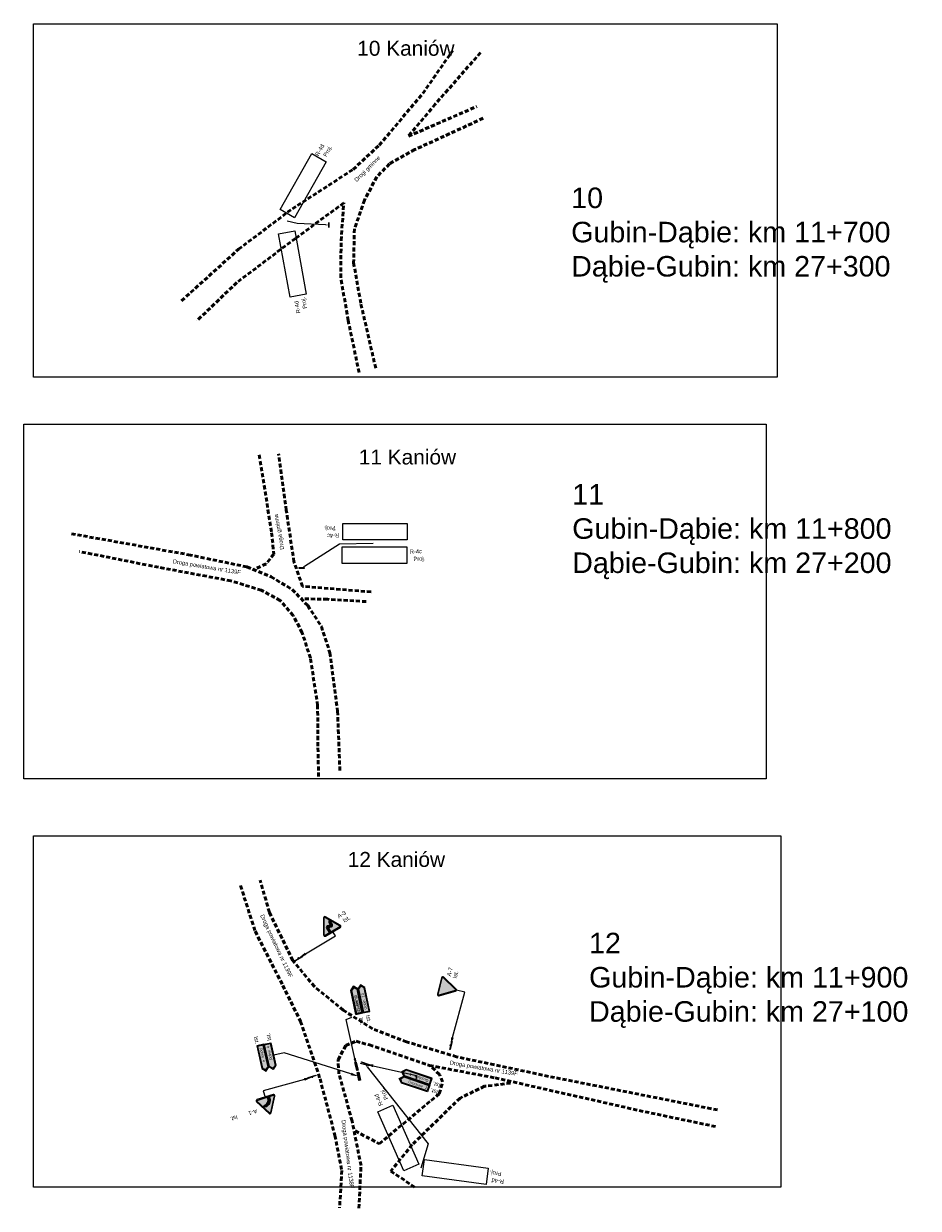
# Model space of a CAD drawing. Header units: millimetres. Extents: x -32728 to 3439, y -21222 to 1675.
# Tile 11 of 49: x 1125 to 1343, y -588 to -299. Entities that reach past the tile are written whole.
import ezdxf
from ezdxf import colors
from ezdxf.entities.mleader import LeaderData, LeaderLine
from ezdxf.math import Vec2, Vec3

# ---------------------------------------------------------------- set-up
doc = ezdxf.new("R2010")
doc.units = ezdxf.units.MM
doc.linetypes.add('2', pattern=[1.5, 1, -0.5])
doc.layers.add('0  podklady', color=250, linetype='Continuous', lineweight=5, plot=False)
doc.layers.add('0 pomoc', color=61, linetype='Continuous', lineweight=30, plot=False)
for name, color, linetype, true_color in [('0_', 7, 'Continuous', 0x000000), ('ZWTraffic_Grey_0_0_0', 7, 'Continuous', 0x000000), ('ZWTraffic_Grey_0_148_66', 7, 'Continuous', 0x5e5e5e), ('ZWTraffic_Grey_1', 7, 'Continuous', 0x4c4c4c), ('ZWTraffic_Grey_2', 7, 'Continuous', 0xe1e1e1), ('ZWTraffic_Grey_255_255_255', 7, 'Continuous', 0xffffff)]:
    doc.layers.add(name, color=color, linetype=linetype, true_color=true_color)
doc.layers.add('10 znaki pionowe istniejące', color=251, linetype='Continuous', lineweight=15)
doc.layers.add('10 znaki pionowe projektowane', color=1, linetype='Continuous', lineweight=15)
doc.layers.add('2 krawedz jezdni', color=7, linetype='2', lineweight=50, true_color=0x000000)
doc.layers.add('4 wymiary', color=7, linetype='Continuous', lineweight=15, true_color=0x000000)
doc.styles.add('Drogowy', font='Drogowa.ttf')
doc.styles.add('plan', font='arial.ttf', dxfattribs={"height": 1})
doc.styles.get("Standard").update_dxf_attribs({"font": 'arial.ttf'})
picture_1 = doc.add_image_def('image15.png', size_in_pixel=(1884, 895))
picture_2 = doc.add_image_def('image16.png', size_in_pixel=(1881, 898))
picture_3 = doc.add_image_def('image17.png', size_in_pixel=(1893, 890))
picture_4 = doc.add_image_def('image69.png', size_in_pixel=(2967, 756))
picture_5 = doc.add_image_def('image70.png', size_in_pixel=(2967, 756))
picture_6 = doc.add_image_def('image71.png', size_in_pixel=(2967, 756))
picture_7 = doc.add_image_def('image72.png', size_in_pixel=(2967, 756))
picture_8 = doc.add_image_def('image73.png', size_in_pixel=(2967, 756))
picture_9 = doc.add_image_def('image74.png', size_in_pixel=(2967, 756))

# ---------------------------------------------------------------- blocks, each defined once
blk = doc.blocks.new('Słupek')
h = blk.add_hatch(color=256)
h.paths.add_polyline_path([(-50, -5), (0, -5), (50, -5), (50, -10), (-50, -10)])
h.paths.add_polyline_path([(5, 0, 1), (-5, 0, 1)])
at = {"color": 7}
blk.add_lwpolyline([(-50, -5), (50, -5), (50, -10), (-50, -10)], close=True, dxfattribs=at)
blk.add_circle((0, 0), 5, dxfattribs=at)
blk = doc.blocks.new('P_Opis_Pionowe')
at = {"flags": 1}
for tag, p in [('Wielkość', (0, -1.2)), ('Aktywny', (0, -3.6)), ('Odblaskowość', (0, -2.4)), ('Ilość', (0, -4.8)), ('Dodatkowe', (0, -6)), ('Kilometraż', (0, -7.2)), ('NrDrogi', (0, -8.4))]:
    blk.add_attdef(tag, p, '', height=1, dxfattribs=at)
for tag, p in [('Symbol', (0, 0)), ('Stan', (5, 0))]:
    blk.add_attdef(tag, p, '', height=1)
blk = doc.blocks.new('A-3_')
at = {"layer": 'ZWTraffic_Grey_0_0_0'}
blk.add_hatch(color=256, dxfattribs=at).paths.add_polyline_path([(-182, 57), (-130, 109), (-78, 57), (-78, 280), (63, 239, 0.468375), (155, 315), (155, 495), (103, 574), (52, 495), (52, 350), (-90, 392, 0.468375), (-182, 315)])
at = {"layer": 'ZWTraffic_Grey_1'}
h = blk.add_hatch(color=256, dxfattribs=at)
h.dxf.hatch_style = 2
edge = h.paths.add_edge_path()
edge.add_arc((-416, 63), 63, 150, 269.98705)
edge.add_line((-416, 0), (-416, 0))
edge.add_line((-416, 0), (416, 0))
edge.add_line((416, 0), (416, 0))
edge.add_arc((416, 63), 63, 270, 390)
edge.add_line((470, 95), (55, 815))
edge.add_arc((0, 783), 63, 30, 150)
edge.add_line((-55, 815), (-470, 94))
h.paths.add_polyline_path([(-440, 77, 0.57735), (-416, 35), (416, 35, 0.57735), (440, 77), (24, 797, 0.57735), (-24, 797)])
h.paths.add_polyline_path([(-210, 52), (-210, 107, -0.385314), (121, 473), (217, 430), (131, 369, 0.385314), (-105, 107), (-105, 52), (-158, 107)], flags=16)
at = {"layer": 'ZWTraffic_Grey_2'}
h = blk.add_hatch(color=256, dxfattribs=at)
h.paths.add_polyline_path([(-440, 77), (-24, 797, -0.57735), (24, 797), (440, 77, -0.57735), (416, 35), (-416, 35, -0.57735)])
h.paths.add_polyline_path([(-182, 57), (-130, 109), (-78, 57), (-78, 280), (63, 239, 0.468375), (155, 315), (155, 495), (103, 574), (52, 495), (52, 350), (-90, 392, 0.468375), (-182, 315)])
at = {"layer": 'ZWTraffic_Grey_0_0_0'}
blk.add_lwpolyline([(-182, 315), (-182, 57), (-130, 109), (-78, 57), (-78, 280), (63, 239, 0.468375), (155, 315), (155, 495), (103, 574), (52, 495), (52, 350), (-90, 392, 0.468375)], format="xyb", close=True, dxfattribs=at)
at = {"layer": 'ZWTraffic_Grey_1'}
blk.add_lwpolyline([(416, 0, 0.57735), (470, 94), (55, 815, 0.57735), (-55, 815), (-470, 94, 0.57735), (-416, 0)], format="xyb", close=True, dxfattribs=at)
at = {"layer": 'ZWTraffic_Grey_2'}
blk.add_lwpolyline([(416, 35), (-416, 35, -0.57735), (-440, 77), (-24, 797, -0.57735), (24, 797), (440, 77, -0.57735)], format="xyb", close=True, dxfattribs=at)
blk = doc.blocks.new('A-1_')
at = {"layer": 'ZWTraffic_Grey_0_0_0'}
blk.add_hatch(color=256, dxfattribs=at).paths.add_polyline_path([(-208, 57), (-156, 112), (-104, 57), (-104, 112, -0.386884), (128, 369), (213, 429), (118, 472, 0.386434), (-208, 112)])
at = {"layer": 'ZWTraffic_Grey_1'}
h = blk.add_hatch(color=256, dxfattribs=at)
h.dxf.hatch_style = 2
edge = h.paths.add_edge_path()
edge.add_arc((-416, 63), 63, 150, 269.98705)
edge.add_line((-416, 0), (-416, 0))
edge.add_line((-416, 0), (416, 0))
edge.add_line((416, 0), (416, 0))
edge.add_arc((416, 63), 63, 270, 390)
edge.add_line((470, 95), (55, 815))
edge.add_arc((0, 783), 63, 30, 150)
edge.add_line((-55, 815), (-470, 94))
h.paths.add_polyline_path([(-440, 77, 0.57735), (-416, 35), (416, 35, 0.57735), (440, 77), (24, 797, 0.57735), (-24, 797)])
h.paths.add_polyline_path([(-210, 52), (-210, 107, -0.385314), (121, 473), (217, 430), (131, 369, 0.385314), (-105, 107), (-105, 52), (-158, 107)], flags=16)
at = {"layer": 'ZWTraffic_Grey_2'}
h = blk.add_hatch(color=256, dxfattribs=at)
h.paths.add_polyline_path([(-440, 77), (-24, 797, -0.57735), (24, 797), (440, 77, -0.57735), (416, 35), (-416, 35, -0.57735)])
h.paths.add_polyline_path([(-208, 57), (-156, 112), (-104, 57), (-104, 112, -0.386884), (128, 369), (213, 429), (118, 472, 0.386434), (-208, 112)])
at = {"layer": '0_'}
blk.add_line((-64, 325), (-64, 325), dxfattribs=at)
blk.add_line((-64, 325), (-64, 325), dxfattribs=at)
blk.add_line((-64, 325), (-64, 325), dxfattribs=at)
blk.add_line((-64, 325), (-64, 325), dxfattribs=at)
blk.add_line((-64, 325), (-64, 325), dxfattribs=at)
at = {"layer": 'ZWTraffic_Grey_0_0_0'}
blk.add_lwpolyline([(-208, 57), (-208, 112, -0.386434), (118, 472), (213, 429), (128, 369, 0.386884), (-104, 112), (-104, 57), (-156, 112)], format="xyb", close=True, dxfattribs=at)
at = {"layer": 'ZWTraffic_Grey_1'}
blk.add_lwpolyline([(416, 0, 0.57735), (470, 94), (55, 815, 0.57735), (-55, 815), (-470, 94, 0.57735), (-416, 0)], format="xyb", close=True, dxfattribs=at)
at = {"layer": 'ZWTraffic_Grey_2'}
blk.add_lwpolyline([(416, 35), (-416, 35, -0.57735), (-440, 77), (-24, 797, -0.57735), (24, 797), (440, 77, -0.57735)], format="xyb", close=True, dxfattribs=at)
blk = doc.blocks.new('E-4_12331_')
at = {"layer": 'ZWTraffic_Grey_0_148_66'}
h = blk.add_hatch(color=256, dxfattribs=at)
h.paths.add_polyline_path([(-651.137, 0), (476.279, 0), (651.137, 174.858), (476.279, 349.716), (-651.137, 349.716)])
h.paths.add_polyline_path([(-646.137, 5), (476.279, 5), (646.137, 174.858), (476.279, 344.716), (-646.137, 344.716)], flags=0)
blk.add_hatch(color=256, dxfattribs=at).paths.add_polyline_path([(-616.137, 35), (471.279, 35), (576.1938, 174.858), (471.279, 314.716), (-616.137, 314.716)])
at = {"layer": 'ZWTraffic_Grey_255_255_255'}
h = blk.add_hatch(color=256, dxfattribs=at)
h.paths.add_polyline_path([(-646.137, 5), (476.279, 5), (646.137, 174.858), (476.279, 344.716), (-646.137, 344.716)])
h.paths.add_polyline_path([(-616.137, 35), (471.279, 35), (576.1938, 174.858), (471.279, 314.716), (-616.137, 314.716)], flags=0)
at = {"layer": 'ZWTraffic_Grey_0_148_66'}
for points in [[(-651.137, 0), (476.279, 0), (651.137, 174.858), (476.279, 349.716), (-651.137, 349.716)], [(-616.137, 35), (471.279, 35), (576.1938, 174.858), (471.279, 314.716), (-616.137, 314.716)]]:
    blk.add_lwpolyline(points, close=True, dxfattribs=at)
at = {"layer": 'ZWTraffic_Grey_255_255_255'}
blk.add_lwpolyline([(-646.137, 5), (476.279, 5), (646.137, 174.858), (476.279, 344.716), (-646.137, 344.716)], close=True, dxfattribs=at)
at = {"layer": 'ZWTraffic_Grey_255_255_255', "char_height": 132, "attachment_point": 4, "style": 'Drogowy'}
for s, insert in [('{\\fDROGOWA;Dobre}', (-513.137, 174.858)), ('{\\fDROGOWA;4}', (84.559, 174.858))]:
    blk.add_mtext(s, dxfattribs=dict(at, insert=insert))
blk = doc.blocks.new('E-4_23646_')
at = {"layer": 'ZWTraffic_Grey_0_148_66'}
h = blk.add_hatch(color=256, dxfattribs=at)
h.paths.add_polyline_path([(-684.599, 0), (508.949, 0), (684.599, 175.65), (508.949, 351.3), (-684.599, 351.3)])
h.paths.add_polyline_path([(-679.599, 5), (508.949, 5), (679.599, 175.65), (508.949, 346.3), (-679.599, 346.3)], flags=0)
blk.add_hatch(color=256, dxfattribs=at).paths.add_polyline_path([(-649.599, 35), (503.949, 35), (609.339, 175.65), (503.949, 316.3), (-649.599, 316.3)])
at = {"layer": 'ZWTraffic_Grey_255_255_255'}
h = blk.add_hatch(color=256, dxfattribs=at)
h.paths.add_polyline_path([(-679.599, 5), (508.949, 5), (679.599, 175.65), (508.949, 346.3), (-679.599, 346.3)])
h.paths.add_polyline_path([(-649.599, 35), (503.949, 35), (609.339, 175.65), (503.949, 316.3), (-649.599, 316.3)], flags=0)
at = {"layer": 'ZWTraffic_Grey_0_148_66'}
for points in [[(-684.599, 0), (508.949, 0), (684.599, 175.65), (508.949, 351.3), (-684.599, 351.3)], [(-649.599, 35), (503.949, 35), (609.339, 175.65), (503.949, 316.3), (-649.599, 316.3)]]:
    blk.add_lwpolyline(points, close=True, dxfattribs=at)
at = {"layer": 'ZWTraffic_Grey_255_255_255'}
blk.add_lwpolyline([(-679.599, 5), (508.949, 5), (679.599, 175.65), (508.949, 346.3), (-679.599, 346.3)], close=True, dxfattribs=at)
at = {"layer": 'ZWTraffic_Grey_255_255_255', "char_height": 132, "attachment_point": 4, "style": 'Drogowy'}
for s, insert in [('{\\fDROGOWA;Gubin}', (-546.599, 175.65)), ('{\\fDROGOWA;13}', (53.209, 175.65))]:
    blk.add_mtext(s, dxfattribs=dict(at, insert=insert))
blk = doc.blocks.new('E-4_30265__M_M')
at = {"layer": 'ZWTraffic_Grey_0_148_66'}
h = blk.add_hatch(color=256, dxfattribs=at)
h.paths.add_polyline_path([(-755.648, 0), (580.724, 0), (755.648, 174.924), (580.724, 349.848), (-755.648, 349.848)])
h.paths.add_polyline_path([(-750.648, 5), (580.724, 5), (750.648, 174.924), (580.724, 344.848), (-750.648, 344.848)], flags=0)
blk.add_hatch(color=256, dxfattribs=at).paths.add_polyline_path([(-720.648, 35), (575.724, 35), (680.6784, 174.924), (575.724, 314.848), (-720.648, 314.848)])
at = {"layer": 'ZWTraffic_Grey_255_255_255'}
h = blk.add_hatch(color=256, dxfattribs=at)
h.paths.add_polyline_path([(-750.648, 5), (580.724, 5), (750.648, 174.924), (580.724, 344.848), (-750.648, 344.848)])
h.paths.add_polyline_path([(-720.648, 35), (575.724, 35), (680.6784, 174.924), (575.724, 314.848), (-720.648, 314.848)], flags=0)
at = {"layer": 'ZWTraffic_Grey_0_148_66'}
for points in [[(-755.648, 0), (580.724, 0), (755.648, 174.924), (580.724, 349.848), (-755.648, 349.848)], [(-720.648, 35), (575.724, 35), (680.6784, 174.924), (575.724, 314.848), (-720.648, 314.848)]]:
    blk.add_lwpolyline(points, close=True, dxfattribs=at)
at = {"layer": 'ZWTraffic_Grey_255_255_255'}
blk.add_lwpolyline([(-750.648, 5), (580.724, 5), (750.648, 174.924), (580.724, 344.848), (-750.648, 344.848)], close=True, dxfattribs=at)
at = {"layer": 'ZWTraffic_Grey_255_255_255', "char_height": 132, "attachment_point": 4, "style": 'Drogowy'}
for s, insert in [('{\\fDROGOWA;Grochów}', (-617.648, 174.924)), ('{\\fDROGOWA;1}', (238.768, 174.924))]:
    blk.add_mtext(s, dxfattribs=dict(at, insert=insert))
blk = doc.blocks.new('E-4_12331__M')
at = {"layer": 'ZWTraffic_Grey_0_148_66', "extrusion": (0, 0, -1)}
h = blk.add_hatch(color=256, dxfattribs=at)
h.paths.add_polyline_path([(-651.137, 0), (476.279, 0), (651.137, 174.858), (476.279, 349.716), (-651.137, 349.716)])
h.paths.add_polyline_path([(-646.137, 5), (476.279, 5), (646.137, 174.858), (476.279, 344.716), (-646.137, 344.716)], flags=0)
blk.add_hatch(color=256, dxfattribs=at).paths.add_polyline_path([(-616.137, 35), (471.279, 35), (576.1938, 174.858), (471.279, 314.716), (-616.137, 314.716)])
at = {"layer": 'ZWTraffic_Grey_255_255_255', "extrusion": (0, 0, -1)}
h = blk.add_hatch(color=256, dxfattribs=at)
h.paths.add_polyline_path([(-646.137, 5), (476.279, 5), (646.137, 174.858), (476.279, 344.716), (-646.137, 344.716)])
h.paths.add_polyline_path([(-616.137, 35), (471.279, 35), (576.1938, 174.858), (471.279, 314.716), (-616.137, 314.716)], flags=0)
at = {"layer": 'ZWTraffic_Grey_0_148_66', "extrusion": (0, 0, -1)}
for points in [[(-651.137, 0), (476.279, 0), (651.137, 174.858), (476.279, 349.716), (-651.137, 349.716)], [(-616.137, 35), (471.279, 35), (576.1938, 174.858), (471.279, 314.716), (-616.137, 314.716)]]:
    blk.add_lwpolyline(points, close=True, dxfattribs=at)
at = {"layer": 'ZWTraffic_Grey_255_255_255', "extrusion": (0, 0, -1)}
blk.add_lwpolyline([(-646.137, 5), (476.279, 5), (646.137, 174.858), (476.279, 344.716), (-646.137, 344.716)], close=True, dxfattribs=at)
at = {"layer": 'ZWTraffic_Grey_255_255_255', "char_height": 132, "attachment_point": 4, "style": 'Drogowy'}
for s, insert in [('{\\fDROGOWA;Dobre}', (-178.279, 174.858)), ('{\\fDROGOWA;4}', (419.417, 174.858))]:
    blk.add_mtext(s, dxfattribs=dict(at, insert=insert))
blk = doc.blocks.new('E-4_23646__M_M')
at = {"layer": 'ZWTraffic_Grey_0_148_66'}
h = blk.add_hatch(color=256, dxfattribs=at)
h.paths.add_polyline_path([(-684.599, 0), (508.949, 0), (684.599, 175.65), (508.949, 351.3), (-684.599, 351.3)])
h.paths.add_polyline_path([(-679.599, 5), (508.949, 5), (679.599, 175.65), (508.949, 346.3), (-679.599, 346.3)], flags=0)
blk.add_hatch(color=256, dxfattribs=at).paths.add_polyline_path([(-649.599, 35), (503.949, 35), (609.339, 175.65), (503.949, 316.3), (-649.599, 316.3)])
at = {"layer": 'ZWTraffic_Grey_255_255_255'}
h = blk.add_hatch(color=256, dxfattribs=at)
h.paths.add_polyline_path([(-679.599, 5), (508.949, 5), (679.599, 175.65), (508.949, 346.3), (-679.599, 346.3)])
h.paths.add_polyline_path([(-649.599, 35), (503.949, 35), (609.339, 175.65), (503.949, 316.3), (-649.599, 316.3)], flags=0)
at = {"layer": 'ZWTraffic_Grey_0_148_66'}
for points in [[(-684.599, 0), (508.949, 0), (684.599, 175.65), (508.949, 351.3), (-684.599, 351.3)], [(-649.599, 35), (503.949, 35), (609.339, 175.65), (503.949, 316.3), (-649.599, 316.3)]]:
    blk.add_lwpolyline(points, close=True, dxfattribs=at)
at = {"layer": 'ZWTraffic_Grey_255_255_255'}
blk.add_lwpolyline([(-679.599, 5), (508.949, 5), (679.599, 175.65), (508.949, 346.3), (-679.599, 346.3)], close=True, dxfattribs=at)
at = {"layer": 'ZWTraffic_Grey_255_255_255', "char_height": 132, "attachment_point": 4, "style": 'Drogowy'}
for s, insert in [('{\\fDROGOWA;Gubin}', (-546.599, 175.65)), ('{\\fDROGOWA;13}', (53.209, 175.65))]:
    blk.add_mtext(s, dxfattribs=dict(at, insert=insert))
blk = doc.blocks.new('E-4_30265__M_M_M')
at = {"layer": 'ZWTraffic_Grey_0_148_66', "extrusion": (0, 0, -1)}
h = blk.add_hatch(color=256, dxfattribs=at)
h.paths.add_polyline_path([(-755.648, 0), (580.724, 0), (755.648, 174.924), (580.724, 349.848), (-755.648, 349.848)])
h.paths.add_polyline_path([(-750.648, 5), (580.724, 5), (750.648, 174.924), (580.724, 344.848), (-750.648, 344.848)], flags=0)
blk.add_hatch(color=256, dxfattribs=at).paths.add_polyline_path([(-720.648, 35), (575.724, 35), (680.6784, 174.924), (575.724, 314.848), (-720.648, 314.848)])
at = {"layer": 'ZWTraffic_Grey_255_255_255', "extrusion": (0, 0, -1)}
h = blk.add_hatch(color=256, dxfattribs=at)
h.paths.add_polyline_path([(-750.648, 5), (580.724, 5), (750.648, 174.924), (580.724, 344.848), (-750.648, 344.848)])
h.paths.add_polyline_path([(-720.648, 35), (575.724, 35), (680.6784, 174.924), (575.724, 314.848), (-720.648, 314.848)], flags=0)
at = {"layer": 'ZWTraffic_Grey_0_148_66', "extrusion": (0, 0, -1)}
for points in [[(-755.648, 0), (580.724, 0), (755.648, 174.924), (580.724, 349.848), (-755.648, 349.848)], [(-720.648, 35), (575.724, 35), (680.6784, 174.924), (575.724, 314.848), (-720.648, 314.848)]]:
    blk.add_lwpolyline(points, close=True, dxfattribs=at)
at = {"layer": 'ZWTraffic_Grey_255_255_255', "extrusion": (0, 0, -1)}
blk.add_lwpolyline([(-750.648, 5), (580.724, 5), (750.648, 174.924), (580.724, 344.848), (-750.648, 344.848)], close=True, dxfattribs=at)
at = {"layer": 'ZWTraffic_Grey_255_255_255', "char_height": 132, "attachment_point": 4, "style": 'Drogowy'}
for s, insert in [('{\\fDROGOWA;Grochów}', (-282.724, 174.924)), ('{\\fDROGOWA;1}', (573.692, 174.924))]:
    blk.add_mtext(s, dxfattribs=dict(at, insert=insert))
blk = doc.blocks.new('E-4_23646__M_M_M_M_M_M_M')
at = {"layer": 'ZWTraffic_Grey_0_148_66', "extrusion": (0, 0, -1)}
h = blk.add_hatch(color=256, dxfattribs=at)
h.paths.add_polyline_path([(-684.599, 0), (508.949, 0), (684.599, 175.65), (508.949, 351.3), (-684.599, 351.3)])
h.paths.add_polyline_path([(-679.599, 5), (508.949, 5), (679.599, 175.65), (508.949, 346.3), (-679.599, 346.3)], flags=0)
blk.add_hatch(color=256, dxfattribs=at).paths.add_polyline_path([(-649.599, 35), (503.949, 35), (609.339, 175.65), (503.949, 316.3), (-649.599, 316.3)])
at = {"layer": 'ZWTraffic_Grey_255_255_255', "extrusion": (0, 0, -1)}
h = blk.add_hatch(color=256, dxfattribs=at)
h.paths.add_polyline_path([(-679.599, 5), (508.949, 5), (679.599, 175.65), (508.949, 346.3), (-679.599, 346.3)])
h.paths.add_polyline_path([(-649.599, 35), (503.949, 35), (609.339, 175.65), (503.949, 316.3), (-649.599, 316.3)], flags=0)
at = {"layer": 'ZWTraffic_Grey_0_148_66', "extrusion": (0, 0, -1)}
for points in [[(-684.599, 0), (508.949, 0), (684.599, 175.65), (508.949, 351.3), (-684.599, 351.3)], [(-649.599, 35), (503.949, 35), (609.339, 175.65), (503.949, 316.3), (-649.599, 316.3)]]:
    blk.add_lwpolyline(points, close=True, dxfattribs=at)
at = {"layer": 'ZWTraffic_Grey_255_255_255', "extrusion": (0, 0, -1)}
blk.add_lwpolyline([(-679.599, 5), (508.949, 5), (679.599, 175.65), (508.949, 346.3), (-679.599, 346.3)], close=True, dxfattribs=at)
at = {"layer": 'ZWTraffic_Grey_255_255_255', "char_height": 132, "attachment_point": 4, "style": 'Drogowy'}
for s, insert in [('{\\fDROGOWA;Gubin}', (-210.949, 175.65)), ('{\\fDROGOWA;13}', (388.859, 175.65))]:
    blk.add_mtext(s, dxfattribs=dict(at, insert=insert))
blk = doc.blocks.new('A-7_')
at = {"layer": 'ZWTraffic_Grey_1'}
h = blk.add_hatch(color=256, dxfattribs=at)
h.dxf.hatch_style = 2
edge = h.paths.add_edge_path()
edge.add_arc((416, 783), 63, 330, 449.98705)
edge.add_line((416, 846), (416, 846))
edge.add_line((416, 846), (-416, 846))
edge.add_line((-416, 846), (-416, 846))
edge.add_arc((-416, 783), 63, 90, 210)
edge.add_line((-470, 752), (-55, 32))
edge.add_arc((0, 63), 63, 210, 330)
edge.add_line((55, 32), (470, 752))
h.paths.add_polyline_path([(440, 769, 0.57735), (416, 811), (-416, 811, 0.57735), (-440, 769), (-24, 49, 0.57735), (24, 49)])
h.paths.add_polyline_path([(210, 794), (210, 739, -0.385314), (-121, 373), (-217, 416), (-131, 478, 0.385314), (105, 739), (105, 794), (157, 739)], flags=16)
at = {"layer": 'ZWTraffic_Grey_2'}
h = blk.add_hatch(color=256, dxfattribs=at)
h.dxf.hatch_style = 1
h.paths.add_polyline_path([(-440, 769, -0.57735), (-416, 811), (416, 811, -0.57735), (440, 769), (24, 49, -0.57735), (-24, 49)])
at = {"layer": 'ZWTraffic_Grey_1'}
blk.add_lwpolyline([(-416, 846, 0.57735), (-470, 752), (-55, 32, 0.57735), (55, 32), (470, 752, 0.57735), (416, 846)], format="xyb", close=True, dxfattribs=at)
at = {"layer": 'ZWTraffic_Grey_2'}
blk.add_lwpolyline([(-416, 811), (416, 811, -0.57735), (440, 769), (24, 49, -0.57735), (-24, 49), (-440, 769, -0.57735)], format="xyb", close=True, dxfattribs=at)

msp = doc.modelspace()

# ---------------------------------------------------------------- linework, layer by layer
at = {"layer": '2 krawedz jezdni', "color": 0}
for points in [[(1163.775, -366.986), (1177.648, -354.441), (1190.791, -344.55), (1205.594, -334.992), (1211.966, -329.084), (1222.587, -316.472), (1229.888, -305.984)], [(1236.659, -306.515), (1225.64, -319.061), (1219.069, -326.893), (1235.73, -319.658)], [(1237.323, -322.512), (1220.662, -330.146), (1214.488, -333.598), (1211.369, -336.784), (1208.382, -342.426), (1205.925, -349.462), (1205.726, -357.693), (1207.519, -367.783), (1211.169, -383.648)], [(1207.054, -384.444), (1204.399, -371.766), (1202.607, -361.344), (1202.673, -352.317), (1203.337, -343.156), (1191.521, -351.786), (1177.25, -362.539), (1167.492, -371.898)], [(1182.74, -404.546), (1185.735, -423.495), (1186.285, -428.69), (1184.39, -431.074), (1181.456, -432.48)], [(1209.972, -437.92), (1193.258, -436.583), (1191.181, -430.637), (1189.318, -418.031), (1187.446, -404.301)], [(1136.941, -423.755), (1165.503, -428.867), (1179.728, -431.84), (1185.591, -434.257), (1190.758, -437.313), (1194.537, -441.258), (1197.871, -446.343), (1199.955, -452.761), (1201.816, -466.986), (1202.4, -481.934)], [(1197.204, -482.934), (1197.01, -475.516), (1196.954, -465.625), (1195.204, -454.067), (1193.203, -447.871), (1190.981, -443.676), (1187.813, -439.98), (1183.229, -437.535), (1175.811, -435.229), (1158.14, -431.923), (1138.886, -428.089)], [(1208.778, -440.284), (1199.323, -439.711), (1192.924, -439.591)], [(1178.17, -509.509), (1181.727, -520.633), (1188.461, -533.799), (1192.775, -542.577), (1197.542, -556.576), (1201.174, -570.348), (1202.839, -578.899), (1202.309, -588.055)], [(1294.399, -564.143), (1253.235, -555.971), (1230.837, -551.203), (1218.654, -547.571), (1210.33, -544.393), (1203.217, -539.853), (1196.18, -534.102), (1190.883, -527.746), (1185.208, -516.017), (1182.938, -508.147)], [(1207.001, -588.13), (1207.53, -577.688), (1205.336, -566.867), (1202.158, -555.365), (1201.931, -551.96), (1203.822, -548.479), (1206.32, -547.42), (1209.573, -548.328), (1224.253, -553.322), (1240.22, -556.349), (1275.33, -564.294), (1294.324, -568.305)], [(1206.093, -569.288), (1211.995, -572.391), (1226.599, -560.208), (1227.431, -557.333), (1226.675, -555.517), (1224.405, -553.398)], [(1244.003, -557.635), (1237.647, -558.392), (1231.669, -561.267), (1220.016, -572.618), (1214.795, -579.05), (1220.848, -583.136)]]:
    msp.add_lwpolyline(points, dxfattribs=at)

# ---------------------------------------------------------------- block references
at = {"layer": '10 znaki pionowe istniejące'}
for name, p, xscale, yscale, zscale, rotation in [('A-3_', (1200.68, -520.751), 0.005000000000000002, 0.005000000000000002, 0.005000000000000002, 29.91364599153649), ('Słupek', (1192.313, -527.136), 0.02000000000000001, 0.02000000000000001, 0.02000000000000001, 29.91364599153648), ('E-4_23646__M_M', (1207.276, -537.18), 0.005000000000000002, 0.005000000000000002, 0.005000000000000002, 101.7938380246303), ('E-4_23646__M_M_M_M_M_M_M', (1205.556, -537.539), 0.004999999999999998, 0.004999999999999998, 0.004999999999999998, 281.7938380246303), ('E-4_23646_', (1208.995, -536.821), 0.005000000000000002, 0.005000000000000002, 0.005000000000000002, 101.7938380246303), ('A-7_', (1230.773, -534.973), 0.005, 0.005, 0.005, 76.15756238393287), ('E-4_12331_', (1182.839, -551.727), 0.005, 0.005, 0.005, 282.695364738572), ('E-4_12331__M', (1186.251, -550.958), 0.005, 0.005, 0.005, 102.6953647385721), ('Słupek', (1229.323, -548.403), 0.02, 0.02, 0.02, 76.15756238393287), ('Słupek', (1206.441, -553.538), 0.02, 0.02, 0.02, 285.01836063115), ('Słupek', (1206.405, -553.544), 0.02, 0.02, 0.02, 105.0183606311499), ('Słupek', (1208.497, -552.97), 0.02, 0.02, 0.02, 343.1217752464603), ('Słupek', (1208.536, -552.964), 0.02, 0.02, 0.02, 161.1468412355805), ('E-4_30265__M_M', (1221.292, -555.233), 0.005, 0.005, 0.005, 161.1468412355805), ('Słupek', (1195.652, -556.183), 0.02, 0.02, 0.02, 197.4179707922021), ('Słupek', (1206.984, -555.993), 0.02, 0.02, 0.02, 282.6953647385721), ('Słupek', (1207.008, -555.99), 0.02, 0.02, 0.02, 102.6953647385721), ('E-4_30265__M_M_M', (1220.161, -558.544), 0.005000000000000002, 0.005000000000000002, 0.005000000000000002, 341.1468412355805), ('A-1_', (1184.147, -561.032), 0.005000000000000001, 0.005000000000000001, 0.005000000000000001, 197.417970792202)]:
    msp.add_blockref(name, p, dxfattribs=dict(at, xscale=xscale, yscale=yscale, zscale=zscale, rotation=rotation))
ref = msp.add_blockref('P_Opis_Pionowe', (1202.115, -517.484), dxfattribs=dict(at, rotation=29.91364599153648))
ref.add_attrib('Symbol', 'A-3', (1202.115, -517.484), dxfattribs={"layer": '0', "height": 1, "rotation": 29.91365})
ref.add_attrib('Stan', 'Ist.', (1203.445, -518.545), dxfattribs={"layer": '0', "height": 1, "rotation": 29.91365})
ref = msp.add_blockref('P_Opis_Pionowe', (1229.406, -531.677), dxfattribs=dict(at, rotation=76.15756238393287))
ref.add_attrib('Symbol', 'A-7', (1229.406, -531.677), dxfattribs={"layer": '0', "height": 1, "rotation": 76.15756})
ref.add_attrib('Stan', 'Ist.', (1230.825, -532.202), dxfattribs={"layer": '0', "height": 1, "rotation": 76.15756})
ref = msp.add_blockref('P_Opis_Pionowe', (1205.536, -541.739), dxfattribs=dict(at, rotation=281.7938380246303))
ref.add_attrib('Stan', 'Ist.', (1207.015, -541.734), dxfattribs={"layer": '0', "height": 1, "rotation": 641.79384})
ref = msp.add_blockref('P_Opis_Pionowe', (1207.255, -541.38), dxfattribs=dict(at, rotation=281.7938380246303))
ref.add_attrib('Stan', 'Ist.', (1208.696, -541.13), dxfattribs={"layer": '0', "height": 1, "rotation": 641.79384})
ref = msp.add_blockref('P_Opis_Pionowe', (1184.539, -547.339), dxfattribs=dict(at, rotation=102.6953647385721))
ref.add_attrib('Stan', 'Ist.', (1185.706, -547.174), dxfattribs={"layer": '0', "height": 1, "rotation": 462.69536})
ref = msp.add_blockref('P_Opis_Pionowe', (1183.009, -545.888), dxfattribs=dict(at, rotation=282.6953647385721))
ref.add_attrib('Stan', 'Ist.', (1181.392, -546.349), dxfattribs={"layer": '0', "height": 1, "rotation": 282.69536})
for p, rotation, values in [((1231.107, -561.08), 161.1468412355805, {'Stan': 'Ist.'}), ((1231.673, -559.425), 161.1468412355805, {'Stan': 'Ist.'}), ((1182.039, -563.911), 197.417970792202, {'Symbol': 'A-1', 'Stan': 'Ist.'})]:
    msp.add_blockref('P_Opis_Pionowe', p, dxfattribs=dict(at, rotation=rotation)).add_auto_attribs(values)
at = {"layer": '10 znaki pionowe projektowane'}
ref = msp.add_blockref('P_Opis_Pionowe', (1197.164, -331.814), dxfattribs=dict(at, rotation=60.66274310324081))
ref.add_attrib('Symbol', 'R-4d', (1197.164, -331.814), dxfattribs={"layer": '0', "height": 1, "rotation": 4740.66274})
ref.add_attrib('Stan', 'Proj.', (1199.111, -331.996), dxfattribs={"layer": '0', "height": 1, "rotation": 4740.66274})
for p, xscale, yscale, zscale, rotation in [((1199.595, -348.514), 0.01217587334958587, 0.01217587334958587, 0.01217587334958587, 90.61611592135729), ((1193.082, -432.084), 0.01217587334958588, 0.01217587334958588, 0.01217587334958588, 2.206208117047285), ((1193.087, -432.08), 0.01217587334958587, 0.01217587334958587, 0.01217587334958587, 182.657346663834)]:
    msp.add_blockref('Słupek', p, dxfattribs=dict(at, xscale=xscale, yscale=yscale, zscale=zscale, rotation=rotation))
ref = msp.add_blockref('P_Opis_Pionowe', (1192.766, -369.939), dxfattribs=dict(at, rotation=100.6685922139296))
ref.add_attrib('Symbol', 'R-4d', (1192.766, -369.939), dxfattribs={"layer": '0', "height": 1, "rotation": 5140.66859})
ref.add_attrib('Stan', 'Proj.', (1194.375, -368.826), dxfattribs={"layer": '0', "height": 1, "rotation": 5140.66859})
ref = msp.add_blockref('P_Opis_Pionowe', (1202.193, -423.619), dxfattribs=dict(at, rotation=183.1407275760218))
ref.add_attrib('Symbol', 'R-4c', (1202.193, -423.619), dxfattribs={"layer": '0', "height": 1, "rotation": 3783.14073})
ref.add_attrib('Stan', 'Proj.', (1201.301, -421.878), dxfattribs={"layer": '0', "height": 1, "rotation": 3783.14073})
ref = msp.add_blockref('P_Opis_Pionowe', (1219.444, -428.645), dxfattribs=dict(at, rotation=3.140727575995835))
ref.add_attrib('Symbol', 'R-4c', (1219.444, -428.645), dxfattribs={"layer": '0', "height": 1, "rotation": 3963.14073})
ref.add_attrib('Stan', 'Proj.', (1220.337, -430.386), dxfattribs={"layer": '0', "height": 1, "rotation": 3963.14073})
ref = msp.add_blockref('P_Opis_Pionowe', (1212.914, -562.886), dxfattribs=dict(at, rotation=114.9888232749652))
ref.add_attrib('Symbol', 'R-4d', (1212.914, -562.886), dxfattribs={"layer": '0', "height": 1, "rotation": 6234.98882})
ref.add_attrib('Stan', 'Proj.', (1214.197, -561.41), dxfattribs={"layer": '0', "height": 1, "rotation": 6234.98882})
ref = msp.add_blockref('P_Opis_Pionowe', (1242.41, -581.135), dxfattribs=dict(at, rotation=173.6274825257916))
ref.add_attrib('Symbol', 'R-4d', (1242.41, -581.135), dxfattribs={"layer": '0', "height": 1, "rotation": 5933.62748})
ref.add_attrib('Stan', 'Proj.', (1241.818, -579.27), dxfattribs={"layer": '0', "height": 1, "rotation": 5933.62748})

# ---------------------------------------------------------------- texts
at = {"layer": '0  podklady', "color": 1, "char_height": 3.636, "width": 51.91881, "attachment_point": 1}
for s, insert in [('10 Kaniów', (1206.61, -303.637)), ('11 Kaniów', (1206.985, -403.239)), ('12 Kaniów', (1204.291, -501.297))]:
    msp.add_mtext(s, dxfattribs=dict(at, insert=insert))
at = {"layer": '0 pomoc', "color": 1, "char_height": 5, "width": 94.7938, "attachment_point": 1}
for s, insert in [('10\\PGubin-Dąbie: km 11+700\\PDąbie-Gubin: km 27+300', (1258.759, -339.403)), ('11\\PGubin-Dąbie: km 11+800\\PDąbie-Gubin: km 27+200', (1259.011, -411.652)), ('12\\PGubin-Dąbie: km 11+900\\PDąbie-Gubin: km 27+100', (1263.118, -520.993))]:
    msp.add_mtext(s, dxfattribs=dict(at, insert=insert))
at = {"layer": '4 wymiary', "char_height": 1, "width": 16.73043, "attachment_point": 1, "style": 'plan'}
for s, insert, rotation in [('Drogi gminne', (1205.769, -337.384), 45), ('Droga gminna', (1187.822, -427.723), 100.32725), ('Droga powiatowa nr 1139F', (1161.758, -429.93), 350.42474), ('Droga powiatowa nr 1139F', (1183.828, -516.385), 295.09748), ('Droga powiatowa nr 1139F', (1229.265, -552.087), 350.42474), ('Droga powiatowa nr 1138F', (1203.768, -566.573), 277.24615)]:
    msp.add_mtext(s, dxfattribs=dict(at, insert=insert, rotation=rotation))

# ---------------------------------------------------------------- pictures from other files: only their frames are drawn
at = {"layer": '0  podklady'}
image = msp.add_image(picture_1, insert=(1127.71, -385.576), size_in_units=(181.271, 86.113), dxfattribs=at)
image.dxf.flags = 7
image = msp.add_image(picture_2, insert=(1125.303, -483.48), size_in_units=(180.982, 86.402), dxfattribs=at)
image.dxf.flags = 7
image = msp.add_image(picture_3, insert=(1127.71, -582.989), size_in_units=(182.137, 85.632), dxfattribs=at)
image.dxf.flags = 7
at = {"layer": '10 znaki pionowe projektowane'}
image = msp.add_image(picture_5, insert=(1191.302, -346.753), size_in_units=(15.698, 4), rotation=60.39017, dxfattribs=at)
image.dxf.flags = 7
image = msp.add_image(picture_4, insert=(1194.192, -365.363), size_in_units=(15.698, 4), rotation=100.39602, dxfattribs=at)
image.dxf.flags = 7
image = msp.add_image(picture_6, insert=(1218.786, -421.248), size_in_units=(15.698, 4), rotation=180, dxfattribs=at)
image.dxf.flags = 7
image = msp.add_image(picture_7, insert=(1202.976, -430.969), size_in_units=(15.698, 4), rotation=0, dxfattribs=at)
image.dxf.flags = 7
image = msp.add_image(picture_9, insert=(1221.663, -577.368), size_in_units=(15.698, 4), rotation=113.8449, dxfattribs=at)
image.dxf.flags = 7
image = msp.add_image(picture_8, insert=(1238.54, -578.324), size_in_units=(15.698, 4), rotation=172.48356, dxfattribs=at)
image.dxf.flags = 7

# ---------------------------------------------------------------- leaders
at = {"layer": '10 znaki pionowe istniejące'}
ml = msp.add_multileader_mtext('Standard', dxfattribs=at)
ml.set_content('', color=256)
ml.set_leader_properties()
ml.build(insert=Vec2(0, 0))
ml.multileader.update_dxf_attribs({"has_dogleg": 0, "arrow_head_size": 2})
ctx = ml.context
ctx.base_point, ctx.arrow_head_size, ctx.plane_origin = Vec3(1196.68, -520.751), 2, Vec3(2.203, -220.315)
ctx.text_align_type = 2
notes = []
notes.append((ctx, [(0, (1, 1, 0), (1208.68, -520.751), (-1, 0), 8, [(0, [(1192.313, -527.136), (1201.309, -521.742)], 256, [])])]))
ctx.mtext.insert, ctx.mtext.alignment, ctx.mtext.flow_direction = Vec3(1198.68, -518.751), 3, 5
ml = msp.add_multileader_mtext('Standard', dxfattribs=at)
ml.set_content('', color=256)
ml.set_leader_properties()
ml.build(insert=Vec2(0, 0))
ml.multileader.update_dxf_attribs({"has_dogleg": 0, "arrow_head_size": 2})
ctx = ml.context
ctx.base_point, ctx.arrow_head_size, ctx.plane_origin = Vec3(1226.773, -534.973), 2, Vec3(2.203, -220.315)
ctx.text_align_type = 2
notes.append((ctx, [(0, (1, 1, 0), (1238.773, -534.973), (-1, 0), 8, [(0, [(1229.323, -548.403), (1232.817, -535.45)], 256, [])])]))
ctx.mtext.insert, ctx.mtext.alignment, ctx.mtext.flow_direction = Vec3(1228.773, -532.973), 3, 5
ml = msp.add_multileader_mtext('Standard', dxfattribs=at)
ml.set_content('', color=256)
ml.set_leader_properties()
ml.build(insert=Vec2(0, 0))
ml.multileader.update_dxf_attribs({"has_dogleg": 0, "arrow_head_size": 2})
ctx = ml.context
ctx.base_point, ctx.arrow_head_size, ctx.plane_origin = Vec3(1201.314, -541.535), 2, Vec3(1.531, -223.835)
ctx.text_align_type = 2
notes.append((ctx, [(0, (1, 1, 0), (1213.314, -541.535), (-1, 0), 8, [(0, [(1206.441, -553.538), (1203.873, -542.137)], 256, [])])]))
ctx.mtext.insert, ctx.mtext.alignment, ctx.mtext.flow_direction = Vec3(1203.314, -539.535), 3, 5
ml = msp.add_multileader_mtext('Standard', dxfattribs=at)
ml.set_content('', color=256)
ml.set_leader_properties()
ml.build(insert=Vec2(0, 0))
ml.multileader.update_dxf_attribs({"has_dogleg": 0, "arrow_head_size": 2})
ctx = ml.context
ctx.base_point, ctx.arrow_head_size, ctx.plane_origin = Vec3(1182.31, -550.834), 2, Vec3(3.388, -222.094)
ctx.text_align_type = 2
notes.append((ctx, [(0, (1, 1, 0), (1194.31, -550.834), (-1, 0), 8, [(0, [(1206.984, -555.993), (1188.765, -550.204)], 256, [])])]))
ctx.mtext.insert, ctx.mtext.alignment, ctx.mtext.flow_direction = Vec3(1184.31, -548.834), 3, 5
ml = msp.add_multileader_mtext('Standard', dxfattribs=at)
ml.set_content('', color=256)
ml.set_leader_properties()
ml.build(insert=Vec2(0, 0))
ml.multileader.update_dxf_attribs({"has_dogleg": 0, "arrow_head_size": 2})
ctx = ml.context
ctx.base_point, ctx.arrow_head_size, ctx.plane_origin = Vec3(1216.878, -556.72), 2, Vec3(1.789, -221.802)
ctx.text_align_type = 2
notes.append((ctx, [(0, (1, 1, 0), (1228.878, -556.72), (-1, 0), 8, [(0, [(1208.536, -552.964), (1221.035, -555.776)], 256, [])])]))
ctx.mtext.insert, ctx.mtext.alignment, ctx.mtext.flow_direction = Vec3(1218.878, -554.72), 3, 5
ml = msp.add_multileader_mtext('Standard', dxfattribs=at)
ml.set_content('', color=256)
ml.set_leader_properties()
ml.build(insert=Vec2(0, 0))
ml.multileader.update_dxf_attribs({"has_dogleg": 0, "arrow_head_size": 2})
ctx = ml.context
ctx.base_point, ctx.arrow_head_size, ctx.plane_origin = Vec3(1180.147, -561.032), 2, Vec3(2.203, -220.315)
ctx.text_align_type = 2
notes.append((ctx, [(0, (1, 1, 0), (1192.147, -561.032), (-1, 0), 8, [(0, [(1195.652, -556.183), (1183.701, -559.538)], 256, [])])]))
ctx.mtext.insert, ctx.mtext.alignment, ctx.mtext.flow_direction = Vec3(1182.147, -559.032), 3, 5
at = {"layer": '10 znaki pionowe projektowane'}
ml = msp.add_multileader_mtext('Standard', dxfattribs=at)
ml.set_content('', color=256)
ml.set_leader_properties()
ml.build(insert=Vec2(0, 0))
ml.multileader.update_dxf_attribs({"has_dogleg": 0, "arrow_head_size": 0.8})
ctx = ml.context
ctx.base_point, ctx.char_height, ctx.arrow_head_size, ctx.landing_gap_size, ctx.plane_origin, ctx.plane_x_axis, ctx.plane_y_axis = Vec3(1189.561, -347.599), 0.8, 0.8, 0.4, Vec3(1300.654, -473.892), Vec3(-0.1297345, 0.9915488), Vec3(-0.9915488, -0.1297345)
notes.append((ctx, [(0, (1, 1, 0), (1189.769, -349.185), (-0.1297345, 0.9915488), 1.6, [(0, [(1199.653, -348.511), (1192.005, -348.188)], 256, [])])]))
ctx.mtext.insert, ctx.mtext.text_direction, ctx.mtext.rotation, ctx.mtext.flow_direction = Vec3(1189.113, -347.254), Vec3(-0.1297345, 0.9915488), 1.7008976, 5
ml = msp.add_multileader_mtext('Standard', dxfattribs=at)
ml.set_content('', color=256)
ml.set_leader_properties()
ml.build(insert=Vec2(0, 0))
ml.multileader.update_dxf_attribs({"has_dogleg": 0, "arrow_head_size": 0.8})
ctx = ml.context
ctx.base_point, ctx.char_height, ctx.arrow_head_size, ctx.landing_gap_size, ctx.plane_origin, ctx.plane_x_axis, ctx.plane_y_axis = Vec3(1210.928, -425.352), 0.8, 0.8, 0.4, Vec3(1192.719, -271.075), Vec3(-0.5191661, -0.8546733), Vec3(0.8546733, -0.5191661)
ctx.text_align_type = 2
notes.append((ctx, [(0, (1, 1, 0), (1209.682, -427.403), (0.5191661, 0.8546733), 1.6, [(0, [(1193.064, -432.076), (1202.265, -426.189)], 256, [])])]))
ctx.mtext.insert, ctx.mtext.text_direction, ctx.mtext.rotation, ctx.mtext.alignment, ctx.mtext.flow_direction = Vec3(1211.062, -425.902), Vec3(-0.5191661, -0.8546733), 4.166514, 3, 5
ml = msp.add_multileader_mtext('Standard', dxfattribs=at)
ml.set_content('', color=256)
ml.set_leader_properties()
ml.build(insert=Vec2(0, 0))
ml.multileader.update_dxf_attribs({"has_dogleg": 0, "arrow_head_size": 0.8})
ctx = ml.context
ctx.base_point, ctx.char_height, ctx.arrow_head_size, ctx.landing_gap_size, ctx.plane_origin, ctx.plane_x_axis, ctx.plane_y_axis = Vec3(1222.1, -578.31), 0.8, 0.8, 0.4, Vec3(1363.908, -505.982), Vec3(-0.9706126, 0.2406472), Vec3(-0.2406472, -0.9706126)
notes.append((ctx, [(0, (1, 1, 0), (1223.653, -578.695), (-0.9706126, 0.2406472), 1.6, [(0, [(1208.526, -553.001), (1223.926, -572.412)], 256, [])])]))
ctx.mtext.insert, ctx.mtext.text_direction, ctx.mtext.rotation, ctx.mtext.flow_direction = Vec3(1221.615, -578.602), Vec3(-0.9706126, 0.2406472), 2.89856, 5
for ctx, leaders in notes:
    for number, flags, end, landing, length, lines in leaders:
        leader = LeaderData()
        leader.index, (leader.has_last_leader_line, leader.has_dogleg_vector, leader.attachment_direction) = number, flags
        leader.last_leader_point, leader.dogleg_vector, leader.dogleg_length = Vec3(end), Vec3(landing), length
        for number, points, colour, breaks in lines:
            line = LeaderLine()
            line.index, line.vertices, line.color, line.breaks = number, Vec3.list(points), colors.encode_raw_color(colour), breaks
            leader.lines.append(line)
        ctx.leaders.append(leader)

doc.saveas('drawing.dxf')
